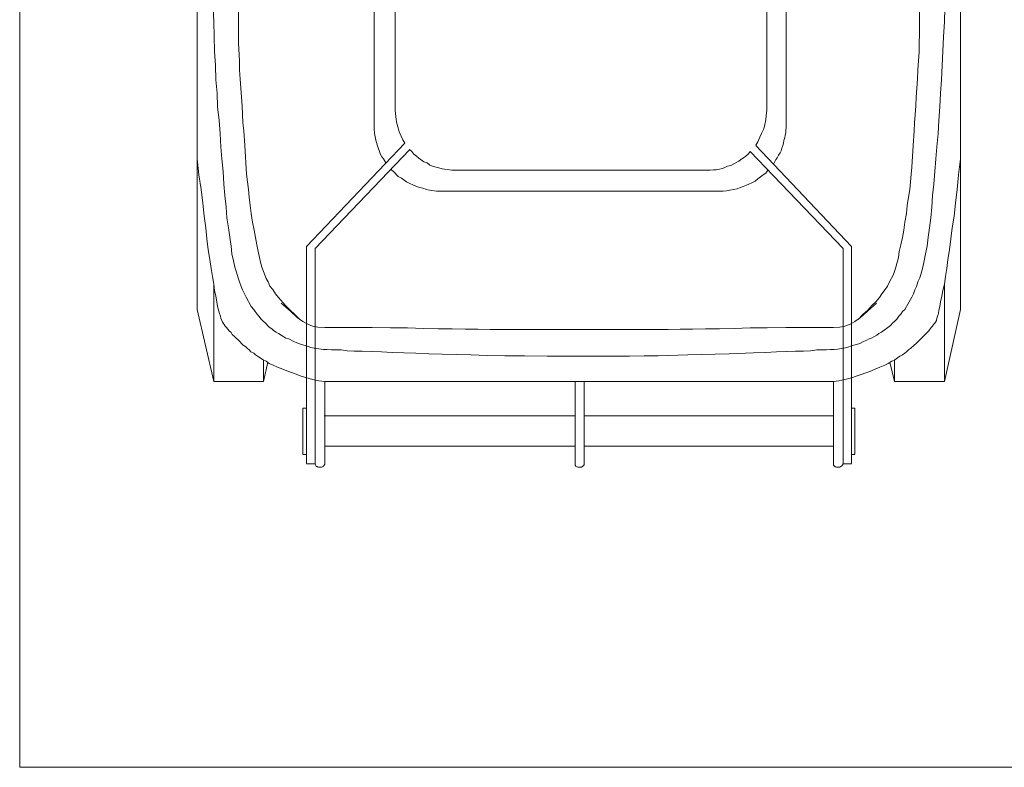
# Model space of a CAD drawing. Header units: inches. Extents: x 43593 to 117387, y -66787 to -26237.
# Tile 234 of 256: x 49979 to 50044, y -30410 to -30361. Entities that reach past the tile are written whole.
import ezdxf

# ---------------------------------------------------------------- set-up
doc = ezdxf.new("R2010")
doc.units = ezdxf.units.IN
doc.header["$MEASUREMENT"] = 0
doc.layers.get('0').update_dxf_attribs({"lineweight": 0})
doc.layers.add('A--tabelka rysunku', color=7, linetype='Continuous', lineweight=0)
doc.layers.add('p--kosz śmietnik', color=252, linetype='Continuous', lineweight=0)

# ---------------------------------------------------------------- blocks, each defined once
blk = doc.blocks.new('kosz120L-rzut')
at = {"linetype": 'Continuous'}
for points in [[(-15.835, 57.538), (-15.903, 57.424)], [(-15.835, 57.538), (-15.858, 57.492)], [(-15.812, 57.561), (-15.835, 57.538)], [(-15.812, 57.561), (-15.835, 57.538)], [(-15.744, 57.606), (-15.812, 57.561)], [(-15.744, 57.606), (-15.812, 57.561)], [(-15.698, 57.652), (-15.744, 57.606)], [(-15.698, 57.652), (-15.744, 57.606)], [(-15.471, 57.652), (-15.698, 57.652)], [(-15.471, 57.652), (-15.698, 57.652)], [(-15.425, 57.629), (-15.471, 57.652)], [(-15.425, 57.629), (-15.471, 57.652)], [(-15.38, 57.629), (-15.425, 57.629)], [(-15.38, 57.629), (-15.425, 57.629)], [(-15.266, 57.515), (-15.38, 57.629)], [(-15.266, 57.515), (-15.38, 57.629)], [(-15.266, 57.447), (-15.266, 57.515)], [(-15.266, 57.447), (-15.266, 57.515)], [(1.206, 57.606), (1.092, 57.492)], [(1.206, 57.606), (1.092, 57.492)], [(1.251, 57.629), (1.206, 57.606)], [(1.251, 57.629), (1.206, 57.606)], [(1.274, 57.652), (1.251, 57.629)], [(1.274, 57.652), (1.251, 57.629)], [(1.479, 57.652), (1.274, 57.652)], [(1.479, 57.652), (1.274, 57.652)], [(1.547, 57.629), (1.479, 57.652)], [(1.547, 57.629), (1.479, 57.652)], [(1.57, 57.629), (1.547, 57.629)], [(1.57, 57.629), (1.547, 57.629)], [(1.638, 57.606), (1.57, 57.629)], [(1.638, 57.606), (1.57, 57.629)], [(1.661, 57.538), (1.638, 57.606)], [(1.661, 57.538), (1.638, 57.606)], [(1.684, 57.515), (1.661, 57.538)], [(1.684, 57.515), (1.661, 57.538)], [(1.684, 57.447), (1.684, 57.515)], [(1.684, 57.447), (1.684, 57.515)], [(18.155, 57.515), (18.11, 57.447)], [(18.155, 57.515), (18.11, 57.447)], [(18.178, 57.538), (18.155, 57.515)], [(18.178, 57.538), (18.155, 57.515)], [(18.201, 57.606), (18.178, 57.538)], [(18.201, 57.606), (18.178, 57.538)], [(18.269, 57.629), (18.201, 57.606)], [(18.269, 57.629), (18.201, 57.606)], [(18.292, 57.629), (18.269, 57.629)], [(18.292, 57.629), (18.269, 57.629)], [(18.315, 57.652), (18.292, 57.629)], [(18.315, 57.652), (18.292, 57.629)], [(18.519, 57.652), (18.315, 57.652)], [(18.519, 57.652), (18.315, 57.652)], [(18.588, 57.629), (18.519, 57.652)], [(18.588, 57.629), (18.519, 57.652)], [(18.611, 57.606), (18.588, 57.629)], [(18.611, 57.606), (18.588, 57.629)], [(18.679, 57.606), (18.611, 57.606)], [(18.679, 57.606), (18.611, 57.606)], [(18.747, 57.424), (18.679, 57.606)], [(18.747, 57.424), (18.679, 57.606)], [(-16.449, 57.424), (-15.903, 57.424)], [(-16.449, 43.182), (-16.449, 57.401)], [(-15.858, 57.492), (-15.903, 57.424)], [(-15.903, 43.296), (-15.903, 57.424)], [(-15.903, 57.356), (-15.903, 57.424)], [(-15.266, 52.032), (-15.266, 57.447)], [(1.092, 57.492), (1.092, 57.424)], [(1.092, 57.492), (1.092, 57.424)], [(1.092, 57.356), (1.092, 57.424)], [(1.092, 57.356), (1.092, 52.032)], [(1.684, 52.032), (1.684, 57.447)], [(18.11, 52.032), (18.11, 57.447)], [(18.747, 43.296), (18.747, 57.424)], [(19.316, 57.424), (18.747, 57.424)], [(18.747, 57.356), (18.747, 57.424)], [(19.316, 43.182), (19.316, 57.401)], [(-16.449, 56.81), (-16.677, 56.81)], [(-16.677, 53.784), (-16.677, 56.787)], [(-2.912, 56.264), (-15.221, 56.264)], [(1.092, 56.264), (-2.912, 56.264)], [(5.802, 56.264), (1.684, 56.264)], [(5.802, 56.264), (18.11, 56.264)], [(19.316, 56.81), (19.543, 56.81)], [(19.543, 53.784), (19.543, 56.787)], [(-2.958, 54.284), (-15.266, 54.284)], [(-2.958, 54.284), (-2.912, 54.284)], [(-2.912, 54.284), (1.092, 54.284)], [(1.684, 54.284), (5.802, 54.284)], [(5.802, 54.284), (18.155, 54.284)], [(-16.449, 53.784), (-16.677, 53.784)], [(19.316, 53.784), (19.543, 53.784)], [(-22.546, 52.032), (-23.616, 47.3)], [(-22.546, 52.032), (-19.27, 52.032)], [(-22.546, 45.639), (-22.546, 52.032)], [(-19.27, 50.644), (-19.27, 52.032)], [(-19.27, 52.032), (-18.975, 50.758)], [(-16.836, 51.668), (-16.449, 51.782)], [(-16.449, 51.782), (-16.017, 51.896)], [(-16.017, 51.896), (-15.63, 51.987)], [(-15.63, 51.987), (-15.266, 52.032)], [(-15.266, 52.032), (-2.298, 52.032)], [(-15.266, 52.009), (-15.266, 52.009)], [(5.165, 52.032), (-2.298, 52.032)], [(18.11, 52.032), (5.165, 52.032)], [(18.497, 51.987), (18.11, 52.032)], [(18.11, 52.009), (18.11, 52.009)], [(18.906, 51.896), (18.497, 51.987)], [(19.725, 51.668), (18.906, 51.896)], [(22.137, 52.032), (21.841, 50.758)], [(25.39, 52.032), (22.137, 52.032)], [(22.137, 50.644), (22.137, 52.032)], [(25.39, 52.032), (26.482, 47.3)], [(25.39, 45.639), (25.39, 52.032)], [(-18.633, 50.963), (-18.315, 51.099)], [(-18.315, 51.099), (-17.996, 51.213)], [(-17.996, 51.213), (-17.655, 51.372)], [(-17.655, 51.372), (-16.836, 51.668)], [(20.089, 51.509), (19.725, 51.668)], [(20.499, 51.372), (20.089, 51.509)], [(20.863, 51.213), (20.499, 51.372)], [(21.204, 51.099), (20.863, 51.213)], [(21.5, 50.963), (21.204, 51.099)], [(-19.634, 50.371), (-19.475, 50.485)], [(-19.475, 50.485), (-19.293, 50.599)], [(-19.293, 50.599), (-19.111, 50.69)], [(-19.111, 50.69), (-18.861, 50.849)], [(-18.861, 50.849), (-18.633, 50.963)], [(21.75, 50.849), (21.5, 50.963)], [(21.955, 50.69), (21.75, 50.849)], [(22.16, 50.599), (21.955, 50.69)], [(22.524, 50.371), (22.16, 50.599)], [(-20.567, 49.643), (-20.317, 49.871)], [(-20.317, 49.871), (-20.203, 49.962)], [(-20.203, 49.962), (-20.067, 50.075)], [(-20.067, 50.075), (-19.953, 50.166)], [(-19.953, 50.166), (-19.794, 50.28)], [(-19.794, 50.28), (-19.634, 50.371)], [(-16.517, 49.666), (-16.153, 49.802)], [(-16.153, 49.802), (-15.949, 49.848)], [(-15.949, 49.848), (-15.539, 49.916)], [(-15.539, 49.916), (-15.312, 49.939)], [(-15.312, 49.939), (-15.084, 49.939)], [(-15.084, 49.939), (-14.811, 49.962)], [(-14.811, 49.962), (-14.174, 49.962)], [(-14.174, 49.962), (-13.764, 50.007)], [(-13.764, 50.007), (-13.309, 50.03)], [(-13.309, 50.03), (-12.786, 50.03)], [(-12.786, 50.03), (-12.172, 50.053)], [(-12.172, 50.053), (-11.535, 50.075)], [(-11.535, 50.075), (-10.807, 50.121)], [(-10.807, 50.121), (-10.033, 50.144)], [(-10.033, 50.144), (-8.418, 50.212)], [(-8.418, 50.212), (-7.508, 50.235)], [(-7.508, 50.235), (-6.643, 50.257)], [(-6.643, 50.257), (-5.711, 50.28)], [(-5.711, 50.28), (-3.777, 50.348)], [(-3.777, 50.348), (-2.844, 50.348)], [(-2.844, 50.348), (-1.888, 50.371)], [(-1.888, 50.371), (-0.023, 50.371)], [(3.526, 50.371), (-0.023, 50.371)], [(5.005, 50.348), (3.526, 50.371)], [(6.302, 50.348), (5.005, 50.348)], [(7.462, 50.326), (6.302, 50.348)], [(8.509, 50.28), (7.462, 50.326)], [(9.487, 50.257), (8.509, 50.28)], [(10.397, 50.235), (9.487, 50.257)], [(11.285, 50.212), (10.397, 50.235)], [(12.126, 50.166), (11.285, 50.212)], [(12.923, 50.144), (12.126, 50.166)], [(13.696, 50.121), (12.923, 50.144)], [(14.379, 50.075), (13.696, 50.121)], [(15.039, 50.053), (14.379, 50.075)], [(15.653, 50.03), (15.039, 50.053)], [(16.176, 50.03), (15.653, 50.03)], [(16.631, 50.007), (16.176, 50.03)], [(17.041, 49.962), (16.631, 50.007)], [(17.678, 49.962), (17.041, 49.962)], [(17.951, 49.939), (17.678, 49.962)], [(18.201, 49.939), (17.951, 49.939)], [(18.815, 49.848), (18.201, 49.939)], [(19.02, 49.802), (18.815, 49.848)], [(19.202, 49.734), (19.02, 49.802)], [(22.66, 50.28), (22.524, 50.371)], [(22.774, 50.166), (22.66, 50.28)], [(22.956, 50.075), (22.774, 50.166)], [(23.07, 49.962), (22.956, 50.075)], [(23.183, 49.871), (23.07, 49.962)], [(23.297, 49.757), (23.183, 49.871)], [(23.457, 49.643), (23.297, 49.757)], [(-21.523, 48.71), (-20.704, 49.529)], [(-20.704, 49.529), (-20.567, 49.643)], [(-17.928, 49.097), (-17.769, 49.188)], [(-17.769, 49.188), (-17.609, 49.234)], [(-17.609, 49.234), (-17.45, 49.325)], [(-17.45, 49.325), (-17.245, 49.416)], [(-17.245, 49.416), (-17.086, 49.484)], [(-17.086, 49.484), (-16.927, 49.552)], [(-16.927, 49.552), (-16.517, 49.666)], [(19.407, 49.666), (19.202, 49.734)], [(19.566, 49.62), (19.407, 49.666)], [(19.771, 49.552), (19.566, 49.62)], [(19.953, 49.484), (19.771, 49.552)], [(20.135, 49.416), (19.953, 49.484)], [(20.476, 49.234), (20.135, 49.416)], [(20.658, 49.188), (20.476, 49.234)], [(20.795, 49.097), (20.658, 49.188)], [(23.798, 49.302), (23.457, 49.643)], [(23.934, 49.188), (23.798, 49.302)], [(24.025, 49.074), (23.934, 49.188)], [(-21.773, 48.392), (-21.682, 48.483)], [(-21.682, 48.483), (-21.523, 48.71)], [(-19.02, 48.346), (-18.428, 48.801)], [(-18.428, 48.801), (-18.246, 48.892)], [(-18.246, 48.892), (-18.11, 48.983)], [(-18.11, 48.983), (-17.928, 49.097)], [(-16.017, 48.392), (-15.698, 48.46)], [(-15.698, 48.46), (-15.266, 48.483)], [(-15.266, 48.483), (-14.697, 48.483)], [(-14.857, 48.483), (-12.149, 48.483)], [(-14.174, 48.483), (-14.174, 48.483)], [(-12.149, 48.483), (-10.921, 48.506)], [(-10.921, 48.506), (-9.806, 48.506)], [(-9.806, 48.506), (-8.759, 48.551)], [(-8.759, 48.551), (-7.781, 48.574)], [(-7.781, 48.574), (-6.871, 48.574)], [(-6.871, 48.574), (-6.029, 48.597)], [(-6.029, 48.597), (-5.21, 48.597)], [(-5.21, 48.597), (-4.414, 48.619)], [(-4.414, 48.619), (-0.023, 48.619)], [(7.258, 48.619), (-0.023, 48.619)], [(8.077, 48.597), (7.258, 48.619)], [(8.896, 48.597), (8.077, 48.597)], [(9.76, 48.574), (8.896, 48.597)], [(10.67, 48.574), (9.76, 48.574)], [(11.626, 48.551), (10.67, 48.574)], [(12.672, 48.506), (11.626, 48.551)], [(13.787, 48.506), (12.672, 48.506)], [(14.993, 48.483), (13.787, 48.506)], [(17.7, 48.483), (14.993, 48.483)], [(17.041, 48.483), (17.041, 48.483)], [(18.11, 48.483), (17.587, 48.483)], [(18.565, 48.46), (18.11, 48.483)], [(18.906, 48.392), (18.565, 48.46)], [(20.977, 48.983), (20.795, 49.097)], [(21.136, 48.892), (20.977, 48.983)], [(21.295, 48.801), (21.136, 48.892)], [(21.477, 48.688), (21.295, 48.801)], [(21.591, 48.574), (21.477, 48.688)], [(21.75, 48.46), (21.591, 48.574)], [(22.023, 48.187), (21.75, 48.46)], [(24.185, 48.938), (24.025, 49.074)], [(24.253, 48.824), (24.185, 48.938)], [(24.389, 48.71), (24.253, 48.824)], [(24.549, 48.483), (24.389, 48.71)], [(24.64, 48.392), (24.549, 48.483)], [(-22.091, 47.755), (-22.046, 47.869)], [(-22.046, 47.869), (-22.023, 48.028)], [(-22.023, 48.028), (-21.955, 48.142)], [(-21.955, 48.142), (-21.932, 48.21)], [(-21.932, 48.21), (-21.841, 48.301)], [(-21.841, 48.301), (-21.773, 48.392)], [(-19.566, 47.755), (-19.43, 47.937)], [(-19.43, 47.937), (-19.293, 48.073)], [(-19.293, 48.073), (-19.157, 48.187)], [(-19.157, 48.187), (-19.02, 48.346)], [(-17.496, 47.414), (-17.041, 47.823)], [(-17.2, 47.641), (-16.881, 47.96)], [(-17.041, 47.823), (-16.677, 48.096)], [(-16.677, 48.096), (-16.358, 48.278)], [(-16.358, 48.278), (-16.017, 48.392)], [(19.225, 48.278), (18.906, 48.392)], [(19.543, 48.096), (19.225, 48.278)], [(19.93, 47.823), (19.543, 48.096)], [(20.067, 47.641), (19.748, 47.96)], [(20.362, 47.414), (19.93, 47.823)], [(22.16, 48.073), (22.023, 48.187)], [(22.273, 47.937), (22.16, 48.073)], [(22.433, 47.755), (22.273, 47.937)], [(24.708, 48.301), (24.64, 48.392)], [(24.776, 48.21), (24.708, 48.301)], [(24.822, 48.142), (24.776, 48.21)], [(24.867, 48.028), (24.822, 48.142)], [(24.935, 47.869), (24.867, 48.028)], [(24.958, 47.755), (24.935, 47.869)], [(-23.616, 37.471), (-23.616, 47.3)], [(-22.251, 47.118), (-22.182, 47.345)], [(-22.182, 47.345), (-22.16, 47.573)], [(-22.16, 47.573), (-22.091, 47.755)], [(-20.067, 47.118), (-19.953, 47.3)], [(-19.953, 47.3), (-19.794, 47.436)], [(-19.794, 47.436), (-19.68, 47.618)], [(-19.68, 47.618), (-19.566, 47.755)], [(-18.087, 46.89), (-17.496, 47.414)], [(-17.791, 47.05), (-17.518, 47.345)], [(-17.518, 47.345), (-17.2, 47.641)], [(20.385, 47.345), (20.067, 47.641)], [(20.977, 46.89), (20.362, 47.414)], [(20.681, 47.05), (20.385, 47.345)], [(22.546, 47.618), (22.433, 47.755)], [(22.683, 47.436), (22.546, 47.618)], [(22.774, 47.3), (22.683, 47.436)], [(22.933, 47.118), (22.774, 47.3)], [(25.026, 47.573), (24.958, 47.755)], [(25.14, 47.118), (25.026, 47.573)], [(26.482, 37.471), (26.482, 47.3)], [(-22.387, 46.435), (-22.296, 46.799)], [(-22.296, 46.799), (-22.251, 47.118)], [(-20.408, 46.504), (-20.067, 47.118)], [(-18.451, 46.276), (-18.292, 46.526)], [(-18.292, 46.526), (-18.042, 46.799)], [(-18.042, 46.799), (-17.791, 47.05)], [(21.136, 46.526), (20.681, 47.05)], [(21.341, 46.276), (21.136, 46.526)], [(23.275, 46.504), (22.933, 47.118)], [(25.186, 46.799), (25.14, 47.118)], [(25.254, 46.435), (25.186, 46.799)], [(-22.546, 45.639), (-22.455, 46.071)], [(-22.455, 46.071), (-22.387, 46.435)], [(-20.726, 45.798), (-20.613, 46.026)], [(-20.613, 46.026), (-20.522, 46.276)], [(-20.522, 46.276), (-20.408, 46.504)], [(-18.815, 45.775), (-18.656, 46.003)], [(-18.656, 46.003), (-18.451, 46.276)], [(21.523, 46.003), (21.341, 46.276)], [(21.705, 45.775), (21.523, 46.003)], [(23.502, 46.026), (23.275, 46.504)], [(23.593, 45.798), (23.502, 46.026)], [(25.345, 46.071), (25.254, 46.435)], [(25.39, 45.639), (25.345, 46.071)], [(-22.615, 45.138), (-22.546, 45.639)], [(-21.045, 44.865), (-20.931, 45.229)], [(-20.931, 45.229), (-20.817, 45.502)], [(-20.817, 45.502), (-20.726, 45.798)], [(-19.179, 45.047), (-18.952, 45.502)], [(-18.952, 45.502), (-18.815, 45.775)], [(21.818, 45.502), (21.705, 45.775)], [(21.955, 45.275), (21.818, 45.502)], [(22.137, 44.82), (21.955, 45.275)], [(23.707, 45.502), (23.593, 45.798)], [(23.798, 45.229), (23.707, 45.502)], [(23.912, 44.865), (23.798, 45.229)], [(25.481, 45.138), (25.39, 45.639)], [(-22.774, 44.024), (-22.706, 44.615)], [(-22.706, 44.615), (-22.615, 45.138)], [(-21.136, 44.524), (-21.045, 44.865)], [(-19.361, 44.524), (-19.27, 44.82)], [(-19.27, 44.82), (-19.179, 45.047)], [(22.251, 44.524), (22.137, 44.82)], [(24.003, 44.524), (23.912, 44.865)], [(25.572, 44.615), (25.481, 45.138)], [(25.663, 44.024), (25.572, 44.615)], [(-22.888, 43.387), (-22.774, 44.024)], [(-21.318, 43.66), (-21.227, 44.115)], [(-21.227, 44.115), (-21.136, 44.524)], [(-19.543, 43.887), (-19.361, 44.524)], [(22.319, 44.206), (22.251, 44.524)], [(22.387, 43.887), (22.319, 44.206)], [(24.094, 44.115), (24.003, 44.524)], [(24.207, 43.66), (24.094, 44.115)], [(25.754, 43.387), (25.663, 44.024)], [(-22.979, 42.681), (-22.888, 43.387)], [(-21.409, 43.159), (-21.318, 43.66)], [(-19.68, 43.068), (-19.589, 43.5)], [(-19.589, 43.5), (-19.543, 43.887)], [(-9.806, 36.948), (-15.903, 43.296)], [(12.536, 36.811), (18.747, 43.296)], [(22.478, 43.5), (22.387, 43.887)], [(22.569, 43.068), (22.478, 43.5)], [(24.253, 43.159), (24.207, 43.66)], [(25.845, 42.681), (25.754, 43.387)], [(-23.07, 41.953), (-22.979, 42.681)], [(-21.477, 42.568), (-21.409, 43.159)], [(-19.794, 42.59), (-19.68, 43.068)], [(-10.17, 36.561), (-16.449, 43.182)], [(12.854, 36.402), (19.316, 43.182)], [(22.66, 42.59), (22.569, 43.068)], [(24.344, 42.568), (24.253, 43.159)], [(25.914, 41.953), (25.845, 42.681)], [(-21.568, 41.953), (-21.477, 42.568)], [(-19.953, 41.589), (-19.885, 42.113)], [(-19.885, 42.113), (-19.794, 42.59)], [(22.751, 42.113), (22.66, 42.59)], [(22.842, 41.589), (22.751, 42.113)], [(24.435, 41.953), (24.344, 42.568)], [(-23.183, 41.18), (-23.07, 41.953)], [(-21.659, 41.293), (-21.568, 41.953)], [(-20.067, 41.02), (-19.953, 41.589)], [(22.933, 41.02), (22.842, 41.589)], [(24.526, 41.293), (24.435, 41.953)], [(26.027, 41.18), (25.914, 41.953)], [(-23.275, 40.338), (-23.183, 41.18)], [(-21.727, 40.588), (-21.659, 41.293)], [(-20.112, 40.497), (-20.067, 41.02)], [(23.001, 40.497), (22.933, 41.02)], [(24.571, 40.588), (24.526, 41.293)], [(26.118, 40.338), (26.027, 41.18)], [(-23.388, 39.428), (-23.275, 40.338)], [(-21.773, 39.837), (-21.727, 40.588)], [(-20.203, 39.951), (-20.112, 40.497)], [(23.07, 39.951), (23.001, 40.497)], [(24.662, 39.837), (24.571, 40.588)], [(26.232, 39.428), (26.118, 40.338)], [(-23.479, 38.472), (-23.388, 39.428)], [(-21.864, 39.087), (-21.773, 39.837)], [(-20.317, 38.927), (-20.271, 39.428)], [(-20.271, 39.428), (-20.203, 39.951)], [(-8.714, 39.428), (-8.941, 39.405)], [(-8.714, 39.428), (-8.941, 39.405)], [(-8.463, 39.473), (-8.714, 39.428)], [(-8.463, 39.473), (-8.714, 39.428)], [(-8.259, 39.519), (-8.463, 39.473)], [(-8.259, 39.519), (-8.463, 39.473)], [(-8.031, 39.542), (-8.259, 39.519)], [(-8.031, 39.542), (-8.259, 39.519)], [(-7.826, 39.542), (-8.031, 39.542)], [(-7.826, 39.542), (-8.031, 39.542)], [(-7.826, 39.542), (10.579, 39.542)], [(10.784, 39.542), (10.557, 39.542)], [(10.784, 39.542), (10.557, 39.542)], [(11.239, 39.473), (10.784, 39.542)], [(11.239, 39.473), (10.784, 39.542)], [(11.444, 39.428), (11.239, 39.473)], [(11.444, 39.428), (11.239, 39.473)], [(11.671, 39.36), (11.444, 39.428)], [(11.671, 39.36), (11.444, 39.428)], [(23.115, 39.428), (23.07, 39.951)], [(23.252, 38.427), (23.115, 39.428)], [(24.731, 39.087), (24.662, 39.837)], [(26.369, 38.472), (26.232, 39.428)], [(-21.932, 38.268), (-21.864, 39.087)], [(-20.362, 38.427), (-20.317, 38.927)], [(-10.124, 38.882), (-10.306, 38.745)], [(-10.124, 38.882), (-10.306, 38.745)], [(-9.92, 38.996), (-10.124, 38.882)], [(-9.92, 38.996), (-10.124, 38.882)], [(-9.715, 39.087), (-9.92, 38.996)], [(-9.715, 39.087), (-9.92, 38.996)], [(-9.556, 39.155), (-9.715, 39.087)], [(-9.556, 39.155), (-9.715, 39.087)], [(-9.351, 39.246), (-9.556, 39.155)], [(-9.351, 39.246), (-9.556, 39.155)], [(-9.146, 39.314), (-9.351, 39.246)], [(-9.146, 39.314), (-9.351, 39.246)], [(-8.941, 39.405), (-9.146, 39.314)], [(-8.941, 39.405), (-9.146, 39.314)], [(11.876, 39.314), (11.671, 39.36)], [(11.876, 39.314), (11.671, 39.36)], [(12.081, 39.246), (11.876, 39.314)], [(12.081, 39.246), (11.876, 39.314)], [(12.331, 39.132), (12.081, 39.246)], [(12.331, 39.132), (12.081, 39.246)], [(12.536, 39.041), (12.331, 39.132)], [(12.536, 39.041), (12.331, 39.132)], [(12.741, 38.927), (12.536, 39.041)], [(12.741, 38.927), (12.536, 39.041)], [(12.9, 38.836), (12.741, 38.927)], [(12.9, 38.836), (12.741, 38.927)], [(13.082, 38.7), (12.9, 38.836)], [(13.082, 38.7), (12.9, 38.836)], [(24.776, 38.268), (24.731, 39.087)], [(-23.616, 37.426), (-23.479, 38.472)], [(-21.978, 37.426), (-21.932, 38.268)], [(-20.408, 37.972), (-20.362, 38.427)], [(-10.83, 38.359), (-10.966, 38.177)], [(-10.83, 38.359), (-10.966, 38.177)], [(-10.648, 38.472), (-10.83, 38.359)], [(-10.648, 38.472), (-10.83, 38.359)], [(-10.306, 38.745), (-10.648, 38.472)], [(-10.306, 38.745), (-10.648, 38.472)], [(-7.576, 38.154), (-7.781, 38.108)], [(-7.576, 38.154), (-7.781, 38.108)], [(-7.394, 38.154), (-7.576, 38.154)], [(-7.394, 38.154), (-7.576, 38.154)], [(-7.189, 38.177), (-7.394, 38.154)], [(-7.189, 38.177), (-7.394, 38.154)], [(-6.985, 38.177), (-7.189, 38.177)], [(-6.985, 38.177), (-7.189, 38.177)], [(-6.985, 38.177), (9.578, 38.177)], [(9.783, 38.177), (9.578, 38.177)], [(9.783, 38.177), (9.578, 38.177)], [(10.397, 38.086), (9.783, 38.177)], [(10.397, 38.086), (9.783, 38.177)], [(13.287, 38.586), (13.082, 38.7)], [(13.287, 38.586), (13.082, 38.7)], [(13.605, 38.268), (13.287, 38.586)], [(13.605, 38.268), (13.287, 38.586)], [(13.787, 38.108), (13.605, 38.268)], [(13.787, 38.108), (13.605, 38.268)], [(23.366, 36.561), (23.252, 38.427)], [(24.867, 37.426), (24.776, 38.268)], [(26.482, 37.426), (26.369, 38.472)], [(-20.499, 36.561), (-20.408, 37.972)], [(-11.33, 37.767), (-11.489, 37.471)], [(-11.33, 37.767), (-11.489, 37.471)], [(-9.055, 37.585), (-9.191, 37.471)], [(-9.055, 37.585), (-9.191, 37.471)], [(-8.532, 37.858), (-9.055, 37.585)], [(-8.532, 37.858), (-9.055, 37.585)], [(-8.327, 37.904), (-8.532, 37.858)], [(-8.327, 37.904), (-8.532, 37.858)], [(-8.145, 37.995), (-8.327, 37.904)], [(-8.145, 37.995), (-8.327, 37.904)], [(-7.986, 38.063), (-8.145, 37.995)], [(-7.986, 38.063), (-8.145, 37.995)], [(-7.781, 38.108), (-7.986, 38.063)], [(-7.781, 38.108), (-7.986, 38.063)], [(10.625, 38.017), (10.397, 38.086)], [(10.625, 38.017), (10.397, 38.086)], [(10.807, 37.972), (10.625, 38.017)], [(10.807, 37.972), (10.625, 38.017)], [(11.034, 37.904), (10.807, 37.972)], [(11.034, 37.904), (10.807, 37.972)], [(11.216, 37.835), (11.034, 37.904)], [(11.216, 37.835), (11.034, 37.904)], [(11.398, 37.699), (11.216, 37.835)], [(11.398, 37.699), (11.216, 37.835)], [(11.603, 37.631), (11.398, 37.699)], [(11.603, 37.631), (11.398, 37.699)], [(11.944, 37.38), (11.603, 37.631)], [(11.944, 37.38), (11.603, 37.631)], [(14.265, 37.426), (14.106, 37.699)], [(14.265, 37.426), (14.106, 37.699)], [(-23.616, 2.275), (-23.616, 37.426)], [(-22.046, 36.629), (-21.978, 37.426)], [(-11.831, 36.902), (-11.876, 36.72)], [(-11.831, 36.902), (-11.876, 36.72)], [(-11.762, 37.039), (-11.831, 36.902)], [(-11.762, 37.039), (-11.831, 36.902)], [(-11.671, 37.176), (-11.762, 37.039)], [(-11.671, 37.176), (-11.762, 37.039)], [(-11.58, 37.358), (-11.671, 37.176)], [(-11.58, 37.358), (-11.671, 37.176)], [(-11.489, 37.471), (-11.58, 37.358)], [(-11.489, 37.471), (-11.58, 37.358)], [(-9.692, 37.107), (-9.806, 36.948)], [(-9.692, 37.107), (-9.806, 36.948)], [(-9.51, 37.244), (-9.692, 37.107)], [(-9.51, 37.244), (-9.692, 37.107)], [(-9.374, 37.358), (-9.51, 37.244)], [(-9.374, 37.358), (-9.51, 37.244)], [(-9.191, 37.471), (-9.374, 37.358)], [(-9.191, 37.471), (-9.374, 37.358)], [(12.081, 37.244), (11.944, 37.38)], [(12.081, 37.244), (11.944, 37.38)], [(12.263, 37.13), (12.081, 37.244)], [(12.263, 37.13), (12.081, 37.244)], [(12.399, 36.948), (12.263, 37.13)], [(12.399, 36.948), (12.263, 37.13)], [(12.559, 36.811), (12.399, 36.948)], [(12.559, 36.811), (12.399, 36.948)], [(14.356, 37.289), (14.265, 37.426)], [(14.356, 37.289), (14.265, 37.426)], [(14.447, 37.153), (14.356, 37.289)], [(14.447, 37.153), (14.356, 37.289)], [(14.675, 36.516), (14.447, 37.153)], [(14.675, 36.516), (14.447, 37.153)], [(24.935, 36.629), (24.867, 37.426)], [(26.482, 2.275), (26.482, 37.426)], [(-22.137, 35.765), (-22.046, 36.629)], [(-20.567, 35.583), (-20.499, 36.561)], [(-12.013, 36.22), (-12.081, 36.038)], [(-12.013, 36.22), (-12.081, 36.038)], [(-11.99, 36.402), (-12.013, 36.22)], [(-11.99, 36.402), (-12.013, 36.22)], [(-11.944, 36.561), (-11.99, 36.402)], [(-11.944, 36.561), (-11.99, 36.402)], [(-11.876, 36.72), (-11.944, 36.561)], [(-11.876, 36.72), (-11.944, 36.561)], [(-10.306, 36.311), (-10.443, 36.015)], [(-10.306, 36.311), (-10.443, 36.015)], [(-10.17, 36.538), (-10.306, 36.311)], [(-10.17, 36.538), (-10.306, 36.311)], [(12.991, 36.174), (12.854, 36.402)], [(12.991, 36.174), (12.854, 36.402)], [(14.766, 36.197), (14.675, 36.516)], [(14.766, 36.197), (14.675, 36.516)], [(14.834, 35.879), (14.766, 36.197)], [(14.834, 35.879), (14.766, 36.197)], [(23.411, 35.583), (23.366, 36.561)], [(24.981, 35.765), (24.935, 36.629)], [(-22.182, 34.923), (-22.137, 35.765)], [(-20.59, 35.06), (-20.567, 35.583)], [(-12.149, 35.56), (-12.172, 35.378)], [(-12.149, 35.56), (-12.172, 35.378)], [(-12.104, 35.901), (-12.149, 35.697)], [(-12.104, 35.901), (-12.149, 35.697)], [(-12.149, 35.697), (-12.149, 35.56)], [(-12.149, 35.697), (-12.149, 35.56)], [(-12.081, 36.038), (-12.104, 35.901)], [(-12.081, 36.038), (-12.104, 35.901)], [(-10.557, 35.765), (-10.693, 35.469)], [(-10.557, 35.765), (-10.693, 35.469)], [(-10.443, 36.015), (-10.557, 35.765)], [(-10.443, 36.015), (-10.557, 35.765)], [(13.218, 35.651), (12.991, 36.174)], [(13.218, 35.651), (12.991, 36.174)], [(13.287, 35.401), (13.218, 35.651)], [(13.287, 35.401), (13.218, 35.651)], [(14.879, 35.515), (14.834, 35.879)], [(14.879, 35.515), (14.834, 35.879)], [(23.479, 35.06), (23.411, 35.583)], [(25.049, 34.923), (24.981, 35.765)], [(-22.251, 34.013), (-22.182, 34.923)], [(-20.635, 34.514), (-20.59, 35.06)], [(-12.172, 35.378), (-12.172, 35.196)], [(-12.172, 35.378), (-12.172, 35.196)], [(-12.172, 16.836), (-12.172, 35.196)], [(-10.761, 35.173), (-10.83, 34.878)], [(-10.761, 35.173), (-10.83, 34.878)], [(-10.693, 35.469), (-10.761, 35.173)], [(-10.693, 35.469), (-10.761, 35.173)], [(13.378, 35.105), (13.287, 35.401)], [(13.378, 35.105), (13.287, 35.401)], [(13.423, 34.855), (13.378, 35.105)], [(13.423, 34.855), (13.378, 35.105)], [(14.879, 35.196), (14.879, 35.515)], [(14.879, 35.196), (14.879, 35.515)], [(14.879, 35.196), (14.879, 16.836)], [(23.525, 33.945), (23.479, 35.06)], [(25.14, 34.013), (25.049, 34.923)], [(-20.681, 33.945), (-20.635, 34.514)], [(-10.852, 34.582), (-10.898, 34.263)], [(-10.852, 34.582), (-10.898, 34.263)], [(-10.898, 17.723), (-10.898, 34.263)], [(-10.898, 34.263), (-10.898, 34.263)], [(-10.898, 34.263), (-10.898, 34.263)], [(-10.83, 34.878), (-10.852, 34.582)], [(-10.83, 34.878), (-10.852, 34.582)], [(13.491, 34.263), (13.423, 34.855)], [(13.491, 34.263), (13.423, 34.855)], [(13.491, 34.263), (13.491, 17.723)], [(-22.296, 33.126), (-22.251, 34.013)], [(-20.704, 33.376), (-20.681, 33.945)], [(23.57, 33.376), (23.525, 33.945)], [(25.163, 33.126), (25.14, 34.013)], [(-22.364, 32.238), (-22.296, 33.126)], [(-20.749, 32.785), (-20.704, 33.376)], [(23.616, 32.785), (23.57, 33.376)], [(25.254, 32.238), (25.163, 33.126)], [(-20.795, 32.193), (-20.749, 32.785)], [(23.661, 32.193), (23.616, 32.785)], [(-22.41, 31.306), (-22.364, 32.238)], [(-20.817, 31.601), (-20.795, 32.193)], [(23.707, 31.601), (23.661, 32.193)], [(25.277, 31.306), (25.254, 32.238)], [(-22.455, 30.373), (-22.41, 31.306)], [(-20.886, 30.418), (-20.817, 31.601)], [(23.707, 31.01), (23.707, 31.601)], [(25.345, 30.373), (25.277, 31.306)], [(-22.501, 29.417), (-22.455, 30.373)], [(-20.886, 29.85), (-20.886, 30.418)], [(23.775, 29.85), (23.707, 31.01)], [(25.39, 28.439), (25.345, 30.373)], [(-20.908, 29.258), (-20.886, 29.85)], [(23.775, 18.428), (23.775, 29.85)], [(-22.546, 28.439), (-22.501, 29.417)], [(-20.908, 18.952), (-20.908, 29.258)], [(-22.569, 27.552), (-22.546, 28.439)], [(25.436, 27.552), (25.39, 28.439)]]:
    blk.add_lwpolyline(points, dxfattribs=at)

msp = doc.modelspace()

# ---------------------------------------------------------------- linework, layer by layer
at = {"layer": 'A--tabelka rysunku', "linetype": 'Continuous'}
msp.add_lwpolyline([(49979.396, -30409.61), (50179.396, -30409.61), (50179.396, -30309.61), (49979.396, -30309.61)], close=True, dxfattribs=at)

# ---------------------------------------------------------------- block references
at = {"layer": 'p--kosz śmietnik', "rotation": 180}
msp.add_blockref('kosz120L-rzut', (50017.525, -30332.281), dxfattribs=at)

doc.saveas('drawing.dxf')
